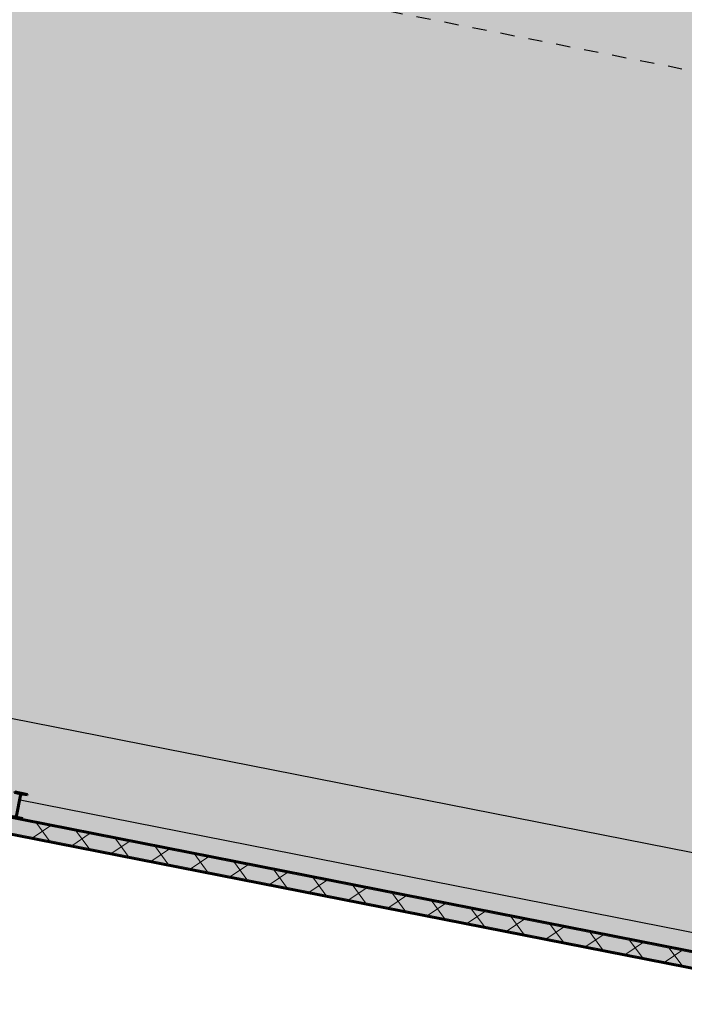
# Model space of a CAD drawing. Header units: centimetres. Extents: x 6595800.1 to 6595847.5, y 5799379.1 to 5799450.9.
# Tile 3 of 5: x 6595828.1 to 6595832.8, y 5799385.1 to 5799392.1. Entities that reach past the tile are written whole.
import ezdxf

# ---------------------------------------------------------------- set-up
doc = ezdxf.new("R2010")
doc.units = ezdxf.units.CM
doc.linetypes.add('Linia osi', pattern=[14, 6, -3, 2, -3])
for name, color, linetype, lineweight in [('A-WALL', 113, 'Continuous', 25), ('A-WALL-PATT', 111, 'Continuous', 50), ('AR - Proj obiekty', 7, 'Continuous', 25), ('S-COLS', 52, 'Continuous', 25), ('S-GRID', 1, 'Continuous', 20)]:
    doc.layers.add(name, color=color, linetype=linetype, lineweight=lineweight)
doc.layers.add('AR - Półcień', color=40, linetype='Continuous', transparency=0.7)
doc.layers.add('AR- OPISY', color=4, linetype='Continuous')

# ---------------------------------------------------------------- blocks, each defined once
blk = doc.blocks.new('hala - roz')
at = {"layer": 'AR - Półcień'}
h = blk.add_hatch(color=256, dxfattribs=at)
h.dxf.hatch_style = 1
h.paths.add_polyline_path([(-19.33387874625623, 2.995757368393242), (-0.869802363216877, -0.643936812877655), (-2.384401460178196, -15.49897802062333), (3.305047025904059, -16.07600459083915), (-3.864055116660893, -52.4446781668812), (-19.75692199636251, -49.31182852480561), (-17.43610676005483, -37.53839161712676), (-26.95424120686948, -35.66214837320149)])
at = {"layer": 'AR - Proj obiekty', "const_width": 0.8}
blk.add_lwpolyline([(-19.64896613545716, 3.465565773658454), (-0.4349011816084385, -0.3219684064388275), (-1.945869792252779, -15.14140215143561), (3.782453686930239, -15.72237144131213), (-3.548967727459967, -52.91448657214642), (-20.22673040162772, -49.62691591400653), (-17.90591516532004, -37.85347900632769), (-27.4240496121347, -35.97723576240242)], close=True, dxfattribs=at)
at = {"layer": 'AR - Proj obiekty'}
for points in [[(-19.96405352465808, 3.935374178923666), (0, 0), (-1.507338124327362, -14.7838262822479), (4.259860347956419, -15.36873829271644), (-3.233880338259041, -53.38429497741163), (-20.69653880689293, -49.94200330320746), (-18.37572357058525, -38.16856639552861), (-27.89385801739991, -36.29232315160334)], [(-19.33387874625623, 2.995757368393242), (-0.869802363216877, -0.643936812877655), (-2.384401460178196, -15.49897802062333), (3.305047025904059, -16.07600459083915), (-3.864055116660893, -52.4446781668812), (-19.75692199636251, -49.31182852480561), (-17.43610676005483, -37.53839161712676), (-26.95424120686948, -35.66214837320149)]]:
    blk.add_lwpolyline(points, close=True, dxfattribs=at)
blk = doc.blocks.new('Słup IPE - IPE180-V29-Parter Kopia 1')
at = {"layer": 'S-COLS', "lineweight": 50}
for p, q in [((45.49999999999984, 90.00000000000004), (-45.50000000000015, 90.00000000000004)), ((-45.50000000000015, 90.00000000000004), (-45.50000000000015, 82.00000000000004)), ((-45.50000000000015, 82.00000000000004), (-11.65000000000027, 82.00000000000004)), ((-2.65000000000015, 73.00000000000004), (-2.650000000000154, -72.99999999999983)), ((2.649999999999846, -72.99999999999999), (2.649999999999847, 72.99999999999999)), ((11.64999999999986, 82.00000000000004), (45.49999999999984, 82.00000000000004)), ((45.49999999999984, 82.00000000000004), (45.49999999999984, 90.00000000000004)), ((-11.65000000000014, -81.99999999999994), (-45.50000000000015, -81.99999999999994)), ((-45.50000000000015, -81.99999999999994), (-45.50000000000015, -89.99999999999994)), ((-45.50000000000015, -89.99999999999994), (45.49999999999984, -89.99999999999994)), ((45.49999999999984, -81.99999999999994), (11.64999999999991, -81.99999999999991)), ((45.49999999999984, -89.99999999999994), (45.49999999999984, -81.99999999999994))]:
    blk.add_line(p, q, dxfattribs=at)
for centre, radius, start, end in [((-11.65000000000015, 73.00000000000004), 9.000000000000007, 3.116943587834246e-13, 90.00000000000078), ((11.64999999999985, 73.00000000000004), 8.999999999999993, 90.00000000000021, 180.0000000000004), ((-11.65000000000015, -72.99999999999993), 8.999999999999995, 270, 6.997220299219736e-13), ((11.64999999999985, -72.99999999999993), 9.000000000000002, 180.0000000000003, 270.0000000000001)]:
    blk.add_arc(centre, radius, start, end, dxfattribs=at)
blk = doc.blocks.new('A$C1f6c32b8')
at = {"layer": 'A-WALL-PATT', "lineweight": 20}
h = blk.add_hatch(dxfattribs=at)
h.set_pattern_fill('FP_6', color=256, style=0, pattern_type=2)
h.set_pattern_definition([(45, (-5275.242982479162, 8911.764920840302), (-141.4213562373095, 141.4213562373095), []), (135, (-5275.242982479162, 8911.764920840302), (-141.4213562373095, -141.4213562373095), [])])
h.paths.add_polyline_path([(24067.3974520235, 887.8751101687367), (24067.39745202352, 18566.57766871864), (23967.39745202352, 18566.57766871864), (23967.3974520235, 887.8751101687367)], flags=0)
at = {"layer": 'A-WALL', "lineweight": 20}
for p, q in [((24067.3974520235, 18566.57766871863), (24067.39745202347, 787.8751101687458)), ((23967.39745202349, 18466.57766871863), (23967.39745202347, 887.8751101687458))]:
    blk.add_line(p, q, dxfattribs=at)
at = {"layer": 'A-WALL', "lineweight": 50}
for p, q in [((24077.39745202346, 777.8751101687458), (24077.39745202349, 18576.57766871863)), ((23957.39745202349, 18116.57766871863), (23957.39745202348, 12652.07766871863))]:
    blk.add_line(p, q, dxfattribs=at)
at = {"layer": 'A-WALL'}
blk.add_line((23827.39745202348, 12609.22766871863), (23827.39745202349, 18116.57766871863), dxfattribs=at)
at = {"layer": 'S-GRID', "linetype": 'Linia osi', "lineweight": 25}
for p, q in [((17887.39745202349, 19376.9230438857), (17887.39745202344, -13499.89631856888)), ((23957.39745202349, 19376.92304388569), (23957.39745202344, -13499.89631856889))]:
    blk.add_line(p, q, dxfattribs=at)
at = {"layer": 'S-COLS', "rotation": 89.99999999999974}
blk.add_blockref('Słup IPE - IPE180-V29-Parter Kopia 1', (23867.39745202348, 12606.57766871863), dxfattribs=at)

msp = doc.modelspace()

# ---------------------------------------------------------------- block references
at = {"xscale": 0.0009999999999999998, "yscale": 0.0009999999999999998, "zscale": 0.0009999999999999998, "rotation": 258.8486546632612}
msp.add_blockref('A$C1f6c32b8', (6595820.324209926, 5799412.393074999), dxfattribs=at)
at = {"layer": 'AR- OPISY'}
msp.add_blockref('hala - roz', (6595837.127338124, 5799438.561826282), dxfattribs=at)

doc.saveas('drawing.dxf')
